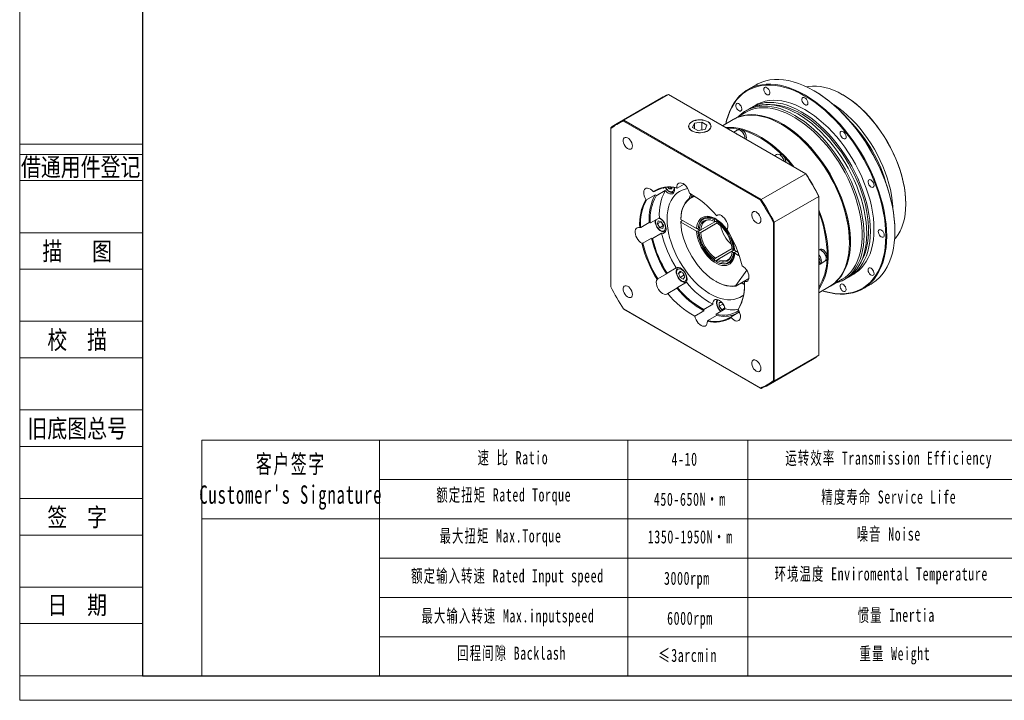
# Model space of a CAD drawing. Header units: millimetres. Extents: x 0 to 864, y 0 to 611.
# Tile 1 of 3: x 0 to 413, y 0 to 285. Entities that reach past the tile are written whole.
import ezdxf
from ezdxf.enums import TextEntityAlignment as Align

# ---------------------------------------------------------------- set-up
doc = ezdxf.new("R2010")
doc.units = ezdxf.units.MM
doc.header["$LTSCALE"] = 15
doc.layers.get('0').update_dxf_attribs({"lineweight": 18})
for name, color, linetype, lineweight in [('2细线层', 4, 'Continuous', 18), ('6文字层', 3, 'Continuous', 18), ('7标注层', 4, 'Continuous', 18), ('SLD-0', 7, 'Continuous', 18), ('图框_外框线', 7, 'Continuous', 18)]:
    doc.layers.add(name, color=color, linetype=linetype, lineweight=lineweight)
doc.styles.add('宋体', font='txt', dxfattribs={"width": 0.8})
doc.styles.add('标准', font='txt', dxfattribs={"width": 0.667})

msp = doc.modelspace()

# ---------------------------------------------------------------- linework, layer by layer
at = {"color": 7, "linetype": 'Continuous', "lineweight": 15}
for p, q in [((308.86, 258.15), (305.43, 256.17)), ((269.22, 252.69), (250.55, 241.91)), ((253.42, 243.29), (272.1, 254.08)), ((329.68, 220.83), (272.1, 254.08)), ((333.17, 255.65), (332.98, 255.76)), ((345.37, 253.89), (345.18, 254)), ((305.83, 248), (304.68, 247.34)), ((308.88, 249.76), (307.35, 248.88)), ((304.57, 246.65), (299.62, 243.79)), ((247.91, 239.81), (247.91, 240.11)), ((247.91, 239.81), (247.91, 173.48)), ((253.3, 242.92), (253.42, 243.29)), ((310.74, 209.76), (253.3, 242.92)), ((253.42, 243.29), (311, 210.05)), ((281.96, 242.66), (281.92, 242.63)), ((283.06, 242.03), (282.25, 240.29)), ((282.25, 240.29), (284.45, 239.02)), ((286.07, 242.49), (283.06, 242.03)), ((283.06, 239.83), (283.06, 242.03)), ((288.27, 241.22), (286.07, 242.49)), ((286.07, 239.27), (286.07, 242.49)), ((287.46, 239.48), (288.27, 241.22)), ((288.6, 242.63), (288.56, 242.66)), ((299.24, 243.57), (294.77, 240.99)), ((319.64, 241.46), (319.45, 241.57)), ((284.45, 239.02), (287.46, 239.48)), ((300.99, 239.12), (299.49, 238.26)), ((301.52, 239.39), (301.21, 239.21)), ((301.57, 239.42), (301.62, 239.32)), ((317.47, 228.94), (316.55, 228.41)), ((319.07, 229.3), (319.07, 228.64)), ((329.68, 220.83), (311, 210.05)), ((329.8, 220.76), (329.68, 220.83)), ((270.31, 215), (270, 214.82)), ((270, 214.82), (270.24, 214.99)), ((272.35, 214.47), (271.79, 215.17)), ((273.49, 215.13), (272.35, 214.47)), ((273.49, 215.15), (273.49, 214.58)), ((275.62, 214.92), (275.83, 214.8)), ((275.83, 214.8), (278.66, 216.43)), ((262.97, 209.96), (266.59, 212.06)), ((266.03, 213.24), (265.68, 213.35)), ((267.63, 214.17), (266.03, 213.24)), ((266.97, 211.57), (270.78, 213.77)), ((273.49, 214.58), (272.35, 214.47)), ((280.95, 210.72), (280.95, 210.55)), ((282.01, 211.22), (281.61, 210.99)), ((316.51, 200.51), (335.19, 211.29)), ((335.19, 211.29), (335.19, 211.43)), ((335.19, 144.8), (335.19, 211.29)), ((262.63, 210.08), (262.97, 209.96)), ((310.74, 209.76), (311, 210.05)), ((371.66, 208.12), (371.66, 208.34)), ((268.33, 202.42), (264.52, 200.22)), ((292.24, 203.27), (292.77, 203.58)), ((260.46, 198.32), (260.08, 198.26)), ((264.08, 200.41), (260.46, 198.32)), ((267.5, 199.82), (267.85, 201.09)), ((269.03, 200.7), (267.5, 199.82)), ((268.44, 198.2), (267.5, 199.82)), ((267.85, 201.09), (269.12, 200.75)), ((269.96, 199.08), (268.44, 198.2)), ((269.03, 200.7), (269.05, 200.77)), ((269.5, 199.89), (269.03, 200.7)), ((269.12, 200.75), (270.05, 199.13)), ((269.96, 199.08), (269.5, 199.89)), ((270.05, 199.13), (269.71, 197.86)), ((270.04, 199.06), (269.96, 199.08)), ((277.26, 201.69), (277.26, 201.91)), ((283.94, 197.84), (277.26, 201.69)), ((277.26, 200.81), (278.03, 201.25)), ((277.26, 200.81), (277.26, 200.59)), ((277.26, 200.59), (283.94, 196.74)), ((285.66, 197.28), (292.59, 201.29)), ((292.61, 200.2), (285.66, 196.18)), ((286.92, 202.23), (286.73, 202.12)), ((291.64, 201.84), (291.45, 201.51)), ((291.45, 201.51), (291.45, 200.89)), ((291.45, 200.89), (291.83, 200.85)), ((291.64, 201.84), (291.83, 201.95)), ((292.59, 201.29), (291.83, 200.85)), ((292.41, 200.96), (292.6, 201.29)), ((292.41, 200.34), (292.41, 200.96)), ((292.76, 201.39), (292.6, 201.29)), ((316.51, 200.51), (316.13, 200.43)), ((316.13, 134.1), (316.13, 200.43)), ((316.51, 200.51), (316.51, 134.02)), ((265.43, 193.68), (269.25, 195.88)), ((269.71, 197.86), (268.44, 198.2)), ((284.7, 197.84), (283.94, 197.84)), ((283.94, 196.74), (284.7, 196.74)), ((284.51, 197.51), (284.51, 197.73)), ((285.06, 197.19), (284.51, 197.51)), ((284.51, 196.63), (285.65, 197.28)), ((284.51, 196.63), (284.51, 196.41)), ((284.51, 196.41), (285.06, 196.09)), ((284.7, 196.74), (285.65, 197.28)), ((285.66, 197.28), (285.06, 197.19)), ((285.06, 196.09), (285.66, 196.18)), ((367.09, 196.68), (367.09, 196.9)), ((261, 191.7), (261.38, 191.72)), ((261.38, 191.72), (265.01, 193.81)), ((348.03, 192.06), (348.03, 192.28)), ((291.83, 185.49), (298.79, 189.5)), ((298.96, 188.5), (292.79, 184.94)), ((299.35, 188.94), (298.8, 189.26)), ((298.96, 188.5), (298.8, 188.16)), ((298.8, 188.16), (299.35, 187.84)), ((298.96, 188.5), (299.72, 188.94)), ((299.73, 188.94), (299.35, 188.94)), ((299.35, 187.84), (299.73, 187.84)), ((299.73, 188.94), (299.89, 189.04)), ((300.49, 188.28), (299.73, 187.84)), ((301.38, 187.77), (299.92, 188.61)), ((300.49, 188.28), (299.92, 187.95)), ((299.92, 187.95), (299.92, 187.51)), ((299.92, 187.51), (301.46, 186.62)), ((301.46, 186.62), (301.46, 187.56)), ((335.63, 189.12), (335.23, 188.89)), ((338.75, 186.45), (338.4, 186.52)), ((291.83, 185.49), (291.45, 185.01)), ((291.45, 185.01), (291.45, 184.38)), ((291.45, 184.38), (291.64, 184.27)), ((292.78, 184.93), (291.64, 184.27)), ((292.41, 184.46), (292.79, 184.94)), ((292.41, 183.83), (292.41, 184.46)), ((292.6, 183.72), (292.41, 183.83)), ((297.51, 183.45), (297.7, 183.56)), ((335.7, 182.97), (337.7, 184.13)), ((335.73, 182.99), (335.7, 182.97)), ((337.89, 184.27), (338.29, 184.51)), ((271.25, 178.89), (267.63, 176.8)), ((275.33, 181.33), (271.52, 179.13)), ((276.31, 179.07), (276.97, 180.01)), ((277.46, 179.73), (276.31, 179.07)), ((276.97, 177.37), (276.31, 179.07)), ((276.97, 180.01), (278.29, 179.25)), ((278.5, 178.25), (276.97, 177.37)), ((278.17, 179.1), (278.06, 179.39)), ((278.5, 178.25), (278.17, 179.1)), ((278.29, 179.25), (278.96, 177.55)), ((278.74, 178.12), (278.5, 178.25)), ((304.95, 180.39), (300.43, 173.95)), ((348.31, 177.92), (349.84, 178.8)), ((267.63, 176.8), (267.34, 176.56)), ((275.85, 173.13), (279.66, 175.33)), ((278.29, 176.61), (276.97, 177.37)), ((278.96, 177.55), (278.29, 176.61)), ((291.93, 175.73), (292.12, 175.62)), ((305.84, 176.89), (300.39, 173.75)), ((300.43, 173.95), (300.39, 173.75)), ((302.85, 175.16), (303.99, 174.75)), ((305.84, 176.89), (303.96, 175.81)), ((303.96, 175.81), (303.96, 175.64)), ((335.19, 170.97), (339.66, 173.55)), ((340.04, 173.77), (344.99, 176.63)), ((345.64, 176.38), (346.79, 177.04)), ((353.67, 172.61), (357.1, 174.59)), ((271.81, 170.64), (275.62, 172.84)), ((290.72, 166.12), (286.91, 163.92)), ((293.38, 166.79), (294.47, 166.89)), ((293.38, 165.26), (293.38, 166.79)), ((294.91, 166.14), (293.38, 165.26)), ((294.53, 163.84), (293.38, 165.26)), ((294.91, 166.14), (294.91, 166.35)), ((295.44, 165.48), (294.91, 166.14)), ((253.3, 164.14), (310.74, 130.98)), ((253.42, 164.07), (253.3, 164.14)), ((311, 130.83), (253.42, 164.07)), ((286.96, 163.38), (283.15, 161.18)), ((288.59, 159.33), (292.21, 161.42)), ((292.11, 161.97), (295.92, 164.17)), ((295.67, 164.5), (294.53, 163.84)), ((295.5, 163.93), (294.53, 163.84)), ((295.67, 164.97), (295.67, 164.02)), ((301.89, 162.9), (298.39, 160.88)), ((301.41, 163.82), (301.45, 164.16)), ((288.42, 158.99), (288.59, 159.33)), ((298.39, 160.88), (298.37, 160.56)), ((335.19, 144.8), (316.51, 134.02)), ((313.87, 132.21), (332.55, 143)), ((316.51, 134.02), (316.13, 134.1)), ((311, 130.83), (310.74, 130.98))]:
    msp.add_line(p, q, dxfattribs=at)
at = {"color": 8, "linetype": 'Continuous', "lineweight": 15}
msp.add_line((280.96, 210.56), (280.95, 210.73), dxfattribs=at)
for p, q in [((150.85, 109.05), (150.85, 10.27)), ((255.12, 109.05), (255.12, 10.27))]:
    msp.add_line(p, q)
at = {"color": 7, "linetype": 'Continuous', "lineweight": 15, "flags": 128}
for points in [[(367.09, 196.68), (367.02, 199.19), (366.82, 201.77), (366.48, 204.41), (366.02, 207.09), (365.42, 209.81), (364.69, 212.56), (363.84, 215.32), (362.87, 218.09), (361.78, 220.85), (360.57, 223.59), (359.26, 226.31), (357.84, 228.98), (356.33, 231.6), (354.72, 234.17), (353.03, 236.66), (351.26, 239.08), (349.41, 241.4), (347.5, 243.63), (345.53, 245.75), (343.52, 247.75), (341.46, 249.63), (339.37, 251.37), (337.25, 252.98), (335.12, 254.45), (332.98, 255.76), (330.84, 256.92), (328.7, 257.92), (326.59, 258.75), (324.49, 259.42), (322.44, 259.92), (320.42, 260.24), (318.45, 260.4), (316.54, 260.37), (314.7, 260.18), (312.93, 259.81), (311.23, 259.27), (309.63, 258.56), (308.86, 258.15)], [(296.17, 241.8), (296.51, 243.26), (297.11, 245.29), (297.83, 247.2), (298.68, 248.98), (299.66, 250.62), (300.75, 252.12), (301.95, 253.47), (303.26, 254.67), (304.68, 255.71), (306.2, 256.58), (307.8, 257.29), (309.5, 257.83), (311.27, 258.2), (313.11, 258.39), (315.02, 258.42), (316.99, 258.26), (319.01, 257.94), (321.06, 257.44), (323.16, 256.77), (325.27, 255.94), (327.41, 254.94), (329.55, 253.78), (331.69, 252.47), (333.82, 251), (335.94, 249.39), (338.03, 247.65), (340.09, 245.77), (342.1, 243.77), (344.07, 241.65), (345.98, 239.42), (347.83, 237.1), (349.6, 234.68), (351.29, 232.19), (352.9, 229.62), (354.41, 227), (355.83, 224.33), (357.14, 221.61), (358.35, 218.87), (359.44, 216.11), (360.41, 213.34), (361.26, 210.58), (361.99, 207.83), (362.59, 205.11), (363.05, 202.43), (363.39, 199.79), (363.59, 197.21), (363.66, 194.7), (363.59, 192.26), (363.39, 189.92), (363.05, 187.67), (362.59, 185.52), (361.99, 183.49), (361.26, 181.58), (360.41, 179.8), (359.44, 178.16), (358.35, 176.66), (357.14, 175.31), (355.83, 174.11), (354.41, 173.07), (352.9, 172.2), (351.29, 171.49), (349.6, 170.95), (347.83, 170.58), (345.98, 170.39), (344.07, 170.36), (342.1, 170.52), (340.09, 170.84), (338.03, 171.34), (336.6, 171.78)], [(336.65, 171.81), (337.79, 171.47), (339.84, 170.98), (341.84, 170.65), (343.8, 170.5), (345.7, 170.52), (347.53, 170.71), (349.29, 171.08), (350.98, 171.62), (352.58, 172.32), (354.08, 173.19), (355.49, 174.22), (356.8, 175.41), (358, 176.76), (359.08, 178.25), (360.05, 179.88), (360.9, 181.65), (361.62, 183.55), (362.21, 185.57), (362.68, 187.71), (363.01, 189.94), (363.21, 192.28), (363.28, 194.7), (363.21, 197.2), (363.01, 199.76), (362.68, 202.38), (362.21, 205.05), (361.62, 207.76), (360.9, 210.49), (360.05, 213.24), (359.08, 215.99), (358, 218.73), (356.8, 221.46), (355.49, 224.16), (354.08, 226.82), (352.58, 229.43), (350.98, 231.98), (349.29, 234.46), (347.53, 236.86), (345.7, 239.17), (343.8, 241.38), (341.84, 243.49), (339.84, 245.48), (337.79, 247.35), (335.71, 249.09), (333.61, 250.69), (331.49, 252.14), (329.36, 253.45), (327.23, 254.6), (325.11, 255.6), (323, 256.43), (320.92, 257.09), (318.87, 257.58), (316.87, 257.91), (314.91, 258.06), (313.02, 258.04), (311.18, 257.85), (309.42, 257.48), (307.74, 256.94), (306.14, 256.24), (304.63, 255.37), (303.22, 254.34), (301.91, 253.15), (300.72, 251.8), (299.63, 250.31), (298.66, 248.68), (297.82, 246.91), (297.1, 245.01), (296.5, 242.99), (296.23, 241.83)], [(314.44, 255.63), (314.18, 256.16), (313.82, 256.61), (313.42, 256.95), (313.01, 257.13), (312.63, 257.14), (312.34, 256.98), (312.15, 256.66), (312.09, 256.22), (312.17, 255.71), (312.38, 255.17), (312.69, 254.68), (313.07, 254.28), (313.49, 254.01), (313.89, 253.91), (314.23, 253.99), (314.47, 254.23), (314.6, 254.62), (314.58, 255.1), (314.44, 255.63)], [(371.66, 208.12), (371.59, 210.34), (371.39, 212.63), (371.06, 214.97), (370.59, 217.36), (369.99, 219.77), (369.27, 222.21), (368.42, 224.65), (367.46, 227.08), (366.38, 229.5), (365.19, 231.89), (363.9, 234.23), (362.52, 236.51), (361.05, 238.73), (359.49, 240.88), (357.87, 242.93), (356.18, 244.88), (354.43, 246.73), (352.64, 248.45), (350.8, 250.05), (348.94, 251.51), (347.06, 252.83), (345.17, 254), (343.28, 255.01), (341.4, 255.86), (339.54, 256.55), (337.71, 257.07), (335.92, 257.41), (334.17, 257.59), (332.48, 257.59), (330.85, 257.41), (330.12, 257.27)], [(330.61, 250.52), (330.55, 251.03), (330.35, 251.57), (330.04, 252.07), (329.67, 252.48), (329.25, 252.76), (328.85, 252.87), (328.51, 252.81), (328.25, 252.58), (328.12, 252.2), (328.12, 251.73), (328.25, 251.2), (328.51, 250.67), (328.85, 250.21), (329.25, 249.86), (329.67, 249.66), (330.04, 249.64), (330.35, 249.78), (330.55, 250.09), (330.61, 250.52)], [(333.17, 255.65), (335.3, 254.34), (337.42, 252.89), (339.52, 251.29), (341.6, 249.55), (343.65, 247.68), (345.66, 245.69), (347.61, 243.58), (349.51, 241.37), (351.34, 239.06), (353.11, 236.66), (354.79, 234.18), (356.39, 231.63), (357.9, 229.02), (359.3, 226.36), (360.61, 223.66), (361.81, 220.94), (362.89, 218.19), (363.86, 215.44), (364.71, 212.69), (365.43, 209.96), (366.02, 207.25), (366.49, 204.58), (366.82, 201.96), (367.02, 199.4), (367.09, 196.9)], [(345.37, 253.89), (347.24, 252.73), (349.11, 251.42), (350.95, 249.97), (352.77, 248.38), (354.55, 246.67), (356.29, 244.84), (357.97, 242.9), (359.58, 240.86), (361.12, 238.73), (362.59, 236.53), (363.96, 234.26), (365.24, 231.93), (366.42, 229.57), (367.49, 227.17), (368.45, 224.75), (369.29, 222.33), (370, 219.91), (370.6, 217.51), (371.06, 215.14), (371.39, 212.82), (371.6, 210.54), (371.66, 208.34)], [(302.26, 249.67), (301.87, 250.06), (301.46, 250.31), (301.06, 250.39), (300.73, 250.3), (300.49, 250.05), (300.38, 249.65), (300.4, 249.16), (300.56, 248.63), (300.83, 248.11), (301.19, 247.66), (301.6, 247.34), (302.01, 247.17), (302.38, 247.17), (302.66, 247.35), (302.84, 247.68), (302.89, 248.13), (302.8, 248.64), (302.58, 249.18), (302.26, 249.67)], [(301.64, 244.96), (302.7, 245.94), (304, 246.91), (305.39, 247.72), (306.88, 248.36), (308.46, 248.83), (310.11, 249.13), (311.84, 249.25), (313.62, 249.2), (315.46, 248.98), (317.35, 248.58), (319.27, 248.01), (321.22, 247.27), (323.19, 246.37), (325.16, 245.31), (327.14, 244.09), (329.11, 242.72), (331.06, 241.21), (332.98, 239.56), (334.86, 237.78), (336.7, 235.88), (338.49, 233.87), (340.21, 231.75), (341.87, 229.54), (343.44, 227.25), (344.94, 224.89), (346.33, 222.47), (347.63, 220), (348.83, 217.49), (349.91, 214.95), (350.88, 212.4), (351.73, 209.85), (352.46, 207.3), (353.06, 204.78), (353.52, 202.29), (353.86, 199.85), (354.06, 197.46), (354.13, 195.14), (354.06, 192.89), (353.86, 190.74), (353.52, 188.68), (353.06, 186.73), (352.46, 184.9), (351.73, 183.2), (350.88, 181.62), (349.91, 180.19), (348.83, 178.91), (347.63, 177.78), (346.33, 176.81), (344.94, 176), (343.44, 175.36), (342.06, 174.94)], [(304.57, 246.65), (305.46, 247.12), (306.96, 247.74), (308.55, 248.18), (310.21, 248.45), (311.94, 248.54), (313.73, 248.46), (315.58, 248.2), (317.46, 247.77), (319.39, 247.17), (321.34, 246.4), (323.3, 245.46), (325.28, 244.36), (327.25, 243.1), (329.21, 241.7), (331.14, 240.15), (333.05, 238.46), (334.92, 236.65), (336.74, 234.72), (338.5, 232.68), (340.2, 230.54), (341.82, 228.3), (343.37, 225.99), (344.82, 223.61), (346.18, 221.18), (347.44, 218.69), (348.58, 216.18), (349.62, 213.64), (350.54, 211.09), (351.33, 208.55), (352, 206.02), (352.54, 203.52), (352.94, 201.05), (353.21, 198.64), (353.35, 196.29), (353.35, 194.01), (353.21, 191.81), (352.94, 189.71), (352.54, 187.72), (352, 185.84), (351.33, 184.08), (350.54, 182.45), (349.62, 180.96), (348.58, 179.62), (347.44, 178.43), (346.18, 177.4), (344.99, 176.63)], [(305.83, 248), (306.54, 248.38), (308.03, 249.02), (309.6, 249.49), (311.26, 249.79), (312.98, 249.91), (314.77, 249.86), (316.61, 249.64), (318.49, 249.24), (320.41, 248.67), (322.36, 247.93), (324.33, 247.03), (326.31, 245.97), (328.28, 244.75), (330.25, 243.38), (332.2, 241.87), (334.12, 240.22), (336.01, 238.44), (337.85, 236.54), (339.63, 234.53), (341.36, 232.41), (343.01, 230.2), (344.59, 227.91), (346.08, 225.55), (347.48, 223.13), (348.78, 220.66), (349.97, 218.15), (351.06, 215.61), (352.03, 213.06), (352.88, 210.51), (353.6, 207.96), (354.2, 205.44), (354.67, 202.95), (355, 200.51), (355.21, 198.12), (355.27, 195.8), (355.21, 193.55), (355, 191.4), (354.67, 189.34), (354.2, 187.39), (353.6, 185.56), (352.88, 183.86), (352.03, 182.28), (351.06, 180.85), (349.97, 179.57), (348.78, 178.44), (347.48, 177.47), (346.79, 177.04)], [(306.6, 248.41), (306.66, 248.45), (308.06, 249.26), (309.55, 249.9), (311.13, 250.37), (312.78, 250.67), (314.51, 250.79), (316.29, 250.74), (318.13, 250.52), (320.02, 250.12), (321.94, 249.55), (323.89, 248.81), (325.86, 247.91), (327.83, 246.85), (329.81, 245.63), (331.78, 244.26), (333.73, 242.75), (335.65, 241.1), (337.53, 239.32), (339.37, 237.42), (341.16, 235.41), (342.88, 233.29), (344.54, 231.08), (346.11, 228.79), (347.6, 226.43), (349, 224.01), (350.3, 221.54), (351.5, 219.03), (352.58, 216.49), (353.55, 213.94), (354.4, 211.39), (355.13, 208.84), (355.72, 206.32), (356.19, 203.83), (356.53, 201.39), (356.73, 199), (356.8, 196.68), (356.73, 194.43), (356.53, 192.28), (356.19, 190.22), (355.72, 188.27), (355.13, 186.44), (354.4, 184.74), (353.55, 183.16), (352.58, 181.73), (351.5, 180.45), (350.3, 179.32), (349, 178.35), (347.6, 177.54), (347.54, 177.51)], [(308.88, 249.76), (309.59, 250.14), (311.08, 250.78), (312.65, 251.25), (314.31, 251.55), (316.03, 251.67), (317.82, 251.62), (319.66, 251.4), (321.54, 251), (323.46, 250.43), (325.41, 249.69), (327.38, 248.79), (329.36, 247.73), (331.33, 246.51), (333.3, 245.14), (335.25, 243.63), (337.17, 241.98), (339.06, 240.2), (340.9, 238.3), (342.68, 236.29), (344.41, 234.17), (346.06, 231.96), (347.64, 229.67), (349.13, 227.31), (350.53, 224.89), (351.83, 222.42), (353.02, 219.91), (354.11, 217.37), (355.08, 214.82), (355.92, 212.27), (356.65, 209.73), (357.25, 207.2), (357.72, 204.71), (358.05, 202.27), (358.26, 199.88), (358.32, 197.56), (358.26, 195.31), (358.05, 193.16), (357.72, 191.1), (357.25, 189.15), (356.65, 187.32), (355.92, 185.62), (355.08, 184.04), (354.11, 182.61), (353.02, 181.33), (351.83, 180.2), (350.53, 179.23), (349.84, 178.8)], [(315.33, 249.81), (316.93, 249.73), (318.75, 249.48), (320.61, 249.05), (322.51, 248.46), (324.43, 247.69), (326.37, 246.77), (328.32, 245.68), (330.26, 244.44), (332.2, 243.06), (334.11, 241.53), (335.99, 239.87), (337.83, 238.08), (339.63, 236.17), (341.37, 234.16), (343.04, 232.04), (344.65, 229.84), (346.17, 227.56), (347.6, 225.21), (348.94, 222.81), (350.18, 220.36), (351.32, 217.88), (352.34, 215.37), (353.24, 212.86), (354.03, 210.35), (354.69, 207.86), (355.22, 205.39), (355.62, 202.95), (355.88, 200.57), (356.02, 198.25), (356.02, 196), (355.88, 193.84), (355.62, 191.77), (355.22, 189.8), (354.69, 187.94), (354.03, 186.21), (353.24, 184.6), (353.11, 184.36)], [(340.68, 250.34), (341.67, 249.71), (343.55, 248.39), (345.41, 246.93), (347.24, 245.34), (349.03, 243.61), (350.78, 241.77), (352.47, 239.81), (354.1, 237.76), (355.65, 235.62), (357.12, 233.4), (358.51, 231.11), (359.79, 228.77), (360.98, 226.38), (362.06, 223.97), (363.02, 221.53), (363.87, 219.09), (364.59, 216.66), (365.19, 214.24), (365.66, 211.85), (365.99, 209.51), (366.2, 207.22), (366.25, 206.05)], [(346.31, 181.76), (346.92, 183.58), (347.4, 185.51), (347.74, 187.55), (347.96, 189.7), (348.03, 191.93), (347.97, 194.24), (347.78, 196.62), (347.44, 199.06), (346.98, 201.55), (346.38, 204.06), (345.66, 206.6), (344.81, 209.15), (343.84, 211.69), (342.75, 214.22), (341.55, 216.72), (340.25, 219.19), (338.85, 221.6), (337.36, 223.95), (335.78, 226.23), (334.12, 228.42), (332.39, 230.52), (330.6, 232.51), (328.76, 234.39), (326.87, 236.15), (324.95, 237.77), (323, 239.26), (321.04, 240.6), (319.06, 241.79), (317.09, 242.82), (315.13, 243.68), (313.19, 244.38), (311.28, 244.91), (309.41, 245.26), (307.59, 245.44), (305.82, 245.44), (304.12, 245.27), (302.5, 244.92), (300.95, 244.4), (299.49, 243.71), (299.24, 243.57)], [(299.43, 243.68), (300.51, 244.26), (302.01, 244.88), (303.59, 245.32), (305.25, 245.59), (306.98, 245.68), (308.78, 245.6), (310.62, 245.34), (312.51, 244.91), (314.43, 244.31), (316.38, 243.54), (318.35, 242.6), (320.32, 241.5), (322.29, 240.24), (324.25, 238.84), (326.19, 237.29), (328.1, 235.6), (329.96, 233.79), (331.78, 231.86), (333.55, 229.82), (335.24, 227.68), (336.87, 225.44), (338.41, 223.13), (339.87, 220.75), (341.22, 218.32), (342.48, 215.83), (343.63, 213.32), (344.67, 210.78), (345.58, 208.23), (346.38, 205.69), (347.04, 203.16), (347.58, 200.66), (347.99, 198.19), (348.26, 195.78), (348.4, 193.43), (348.4, 191.15), (348.26, 188.95), (347.99, 186.85), (347.58, 184.86), (347.04, 182.98), (346.38, 181.22), (345.58, 179.59), (344.67, 178.1), (343.63, 176.76), (342.48, 175.57), (341.22, 174.54), (339.87, 173.67), (339.85, 173.66)], [(281.93, 242.68), (281.32, 242.25), (280.88, 241.76), (280.62, 241.24), (280.55, 240.69), (280.67, 240.14), (280.97, 239.62), (281.46, 239.14), (282.1, 238.73), (282.87, 238.41), (283.73, 238.18), (284.66, 238.05), (285.62, 238.04), (286.56, 238.14), (287.44, 238.34), (288.24, 238.64), (288.92, 239.03), (289.44, 239.49), (289.79, 240.01), (289.96, 240.55), (289.94, 241.1), (289.72, 241.64), (289.32, 242.14), (288.76, 242.58), (288.05, 242.95), (287.23, 243.23), (286.33, 243.41), (285.38, 243.48), (284.43, 243.43), (283.51, 243.28), (282.66, 243.03), (281.93, 242.68)], [(281.96, 242.66), (281.37, 242.24), (280.93, 241.75), (280.67, 241.23), (280.6, 240.69), (280.72, 240.15), (281.02, 239.63), (281.5, 239.16), (282.14, 238.76), (282.9, 238.44), (283.75, 238.21), (284.67, 238.09), (285.61, 238.07), (286.54, 238.17), (287.42, 238.37), (288.21, 238.67), (288.87, 239.05), (289.39, 239.51), (289.74, 240.01), (289.91, 240.55), (289.88, 241.09), (289.67, 241.63), (289.28, 242.12), (288.72, 242.56), (288.02, 242.92), (287.21, 243.2), (286.31, 243.38), (285.38, 243.44), (284.44, 243.4), (283.53, 243.25), (282.7, 243), (281.96, 242.66)], [(296.1, 240.22), (297.74, 240.29), (299.54, 240.2), (301.39, 239.93), (303.28, 239.49), (305.2, 238.88), (307.15, 238.1), (309.12, 237.15), (311.09, 236.04), (313.06, 234.78), (315.02, 233.36), (316.96, 231.81), (318.86, 230.12), (320.73, 228.3), (322.55, 226.36), (324.31, 224.31), (324.88, 223.6)], [(304.67, 235.27), (304.75, 235.47), (304.83, 236.01), (304.77, 236.65), (304.56, 237.32), (304.24, 237.97), (303.82, 238.57), (303.33, 239.05), (302.81, 239.39), (302.3, 239.55), (301.84, 239.54)], [(319.64, 241.46), (321.22, 240.5), (323.17, 239.17), (325.1, 237.69), (327.01, 236.07), (328.89, 234.33), (330.72, 232.46), (332.49, 230.48), (334.21, 228.4), (335.86, 226.22), (337.43, 223.96), (338.91, 221.62), (340.3, 219.22), (341.6, 216.78), (342.79, 214.29), (343.87, 211.78), (344.83, 209.25), (345.67, 206.72), (346.39, 204.2), (346.99, 201.7), (347.45, 199.24), (347.78, 196.81), (347.97, 194.45), (348.03, 192.28)], [(348.03, 192.28), (348.02, 193.42), (347.88, 195.76), (347.61, 198.15), (347.21, 200.6), (346.67, 203.09), (346.01, 205.6), (345.22, 208.13), (344.31, 210.66), (343.28, 213.18), (342.14, 215.68), (340.89, 218.14), (339.54, 220.56), (338.1, 222.93), (336.56, 225.22), (334.95, 227.44), (333.27, 229.57), (331.51, 231.6), (329.71, 233.51), (327.85, 235.32), (325.96, 236.99), (324.03, 238.53), (322.09, 239.92), (320.13, 241.17), (319.64, 241.46)], [(257.01, 232.51), (256.94, 233.16), (256.73, 233.84), (256.4, 234.51), (255.96, 235.11), (255.47, 235.6), (254.94, 235.95), (254.42, 236.12), (253.95, 236.11), (253.56, 235.92), (253.29, 235.56), (253.14, 235.05), (253.14, 234.44), (253.29, 233.77), (253.56, 233.09), (253.95, 232.45), (254.42, 231.89), (254.94, 231.47), (255.47, 231.21), (255.96, 231.12), (256.4, 231.23), (256.73, 231.51), (256.94, 231.95), (257.01, 232.51)], [(300.99, 239.12), (301.32, 239.24), (301.8, 239.21), (302.31, 239), (302.83, 238.63), (303.3, 238.12), (303.71, 237.52), (304.02, 236.86), (304.2, 236.19), (304.24, 235.57), (304.24, 235.52)], [(304.21, 235.53), (304.21, 235.86), (304.11, 236.51), (303.86, 237.18), (303.5, 237.82), (303.05, 238.38), (302.55, 238.82), (302.03, 239.11), (301.53, 239.22)], [(319.4, 229.08), (318.62, 229.83), (316.72, 231.51), (314.8, 233.05), (312.86, 234.46), (310.9, 235.71), (308.94, 236.82), (306.99, 237.76), (305.05, 238.53), (303.25, 239.11)], [(346.45, 235.7), (346.6, 236.06), (346.61, 236.54), (346.49, 237.06), (346.24, 237.59), (345.9, 238.06), (345.5, 238.42), (345.09, 238.63), (344.71, 238.67), (344.39, 238.54), (344.19, 238.24), (344.11, 237.82), (344.16, 237.32), (344.35, 236.78), (344.65, 236.28), (345.02, 235.86), (345.43, 235.57), (345.84, 235.44), (346.19, 235.48), (346.45, 235.7)], [(317.47, 228.94), (317.51, 228.97), (317.94, 229.07), (318.43, 228.99), (318.95, 228.73), (319.45, 228.31), (319.91, 227.77), (320.29, 227.14), (320.56, 226.48), (320.67, 226.04)], [(323.97, 224.13), (322.28, 226.1), (320.76, 227.72)], [(265.68, 213.35), (265.12, 213.93), (264.53, 214.39), (263.93, 214.7), (263.35, 214.84), (262.83, 214.8), (262.38, 214.59), (262.04, 214.22), (261.81, 213.71), (261.72, 213.08), (261.76, 212.37), (261.93, 211.6), (262.23, 210.83), (262.63, 210.08)], [(270, 214.82), (269.96, 214.89), (269.93, 214.93)], [(270.78, 213.77), (271.37, 213.17), (272.01, 212.72), (272.64, 212.44), (273.24, 212.36), (273.76, 212.47), (274.19, 212.77), (274.49, 213.25), (274.65, 213.87), (274.66, 214.6), (274.6, 215.02)], [(280.89, 212.72), (280.7, 213.51), (280.37, 214.3), (279.94, 215.06), (279.42, 215.73), (278.83, 216.3), (278.22, 216.72), (277.61, 216.97), (277.04, 217.04), (276.53, 216.94), (276.11, 216.65), (275.82, 216.2), (275.65, 215.61), (275.62, 214.92)], [(357.71, 215.14), (358.03, 215.26), (358.25, 215.54), (358.34, 215.95), (358.29, 216.46), (358.12, 216.99), (357.83, 217.5), (357.46, 217.93), (357.05, 218.23), (356.64, 218.37), (356.28, 218.34), (356.01, 218.14), (355.86, 217.79), (355.83, 217.32), (355.95, 216.8), (356.18, 216.27), (356.51, 215.79), (356.91, 215.42), (357.32, 215.19), (357.71, 215.14)], [(271.54, 201.8), (271.61, 203.56), (271.81, 205.23), (272.14, 206.8), (272.6, 208.25), (273.19, 209.57), (273.9, 210.76), (274.73, 211.81), (275.66, 212.71), (276.7, 213.45), (277.84, 214.02), (279.07, 214.43), (280.2, 214.64)], [(277.26, 201.91), (277.38, 203.49), (277.63, 204.97), (278.01, 206.34), (278.53, 207.58), (279.17, 208.69), (279.93, 209.65), (280.81, 210.45), (281.79, 211.09), (282.86, 211.56), (282.91, 211.57)], [(283.26, 211.35), (282.88, 211.24), (281.8, 210.78), (280.82, 210.16), (279.94, 209.37), (279.18, 208.42), (278.54, 207.33), (278.02, 206.09), (277.63, 204.73), (277.38, 203.26), (277.26, 201.69)], [(366.97, 193.44), (367.46, 194.01), (368.42, 195.33), (369.27, 196.79), (369.99, 198.39), (370.59, 200.12), (371.06, 201.97), (371.39, 203.92), (371.59, 205.98), (371.66, 208.12)], [(269.25, 195.88), (269.83, 195.85), (270.33, 196.01), (270.72, 196.37), (270.98, 196.88), (271.1, 197.54), (271.06, 198.3), (270.88, 199.11), (270.55, 199.93), (270.11, 200.71), (269.57, 201.41), (268.96, 201.99), (268.33, 202.42)], [(283.94, 197.84), (284.07, 198.96), (284.34, 199.98), (284.74, 200.88), (285.26, 201.63), (285.89, 202.23), (286.64, 202.66), (287.47, 202.92), (288.38, 203.01), (289.35, 202.91), (290.36, 202.64), (291.4, 202.2), (292.46, 201.59), (293.5, 200.83), (294.51, 199.93), (295.48, 198.9), (296.39, 197.77), (296.8, 197.2)], [(284.51, 197.73), (284.66, 198.9), (284.96, 199.95), (285.42, 200.84), (286.01, 201.57), (286.73, 202.12), (287.56, 202.47), (288.49, 202.62), (289.49, 202.56), (290.55, 202.3), (291.64, 201.84)], [(296.7, 197.35), (296.94, 197.87), (297.04, 198.52), (296.99, 199.25), (296.81, 200.04), (296.5, 200.83), (296.07, 201.59), (295.55, 202.27), (294.97, 202.85), (294.36, 203.28), (293.75, 203.55), (293.17, 203.64), (292.66, 203.54), (292.24, 203.27)], [(310.91, 201.39), (310.84, 202.04), (310.63, 202.72), (310.3, 203.39), (309.86, 203.99), (309.37, 204.49), (308.84, 204.83), (308.32, 205.01), (307.85, 205), (307.46, 204.8), (307.19, 204.44), (307.04, 203.93), (307.04, 203.32), (307.19, 202.65), (307.46, 201.97), (307.85, 201.33), (308.32, 200.78), (308.84, 200.35), (309.37, 200.09), (309.86, 200.01), (310.3, 200.11), (310.63, 200.39), (310.84, 200.83), (310.91, 201.39)], [(335.19, 205.75), (335.38, 205.25), (336.29, 202.7), (337.08, 200.16), (337.74, 197.63), (338.27, 195.13), (338.67, 192.67), (338.93, 190.26), (339.06, 187.91), (339.05, 185.63), (338.91, 183.44), (338.63, 181.35), (338.22, 179.36), (337.67, 177.48), (337, 175.73), (336.2, 174.11), (335.27, 172.63), (335.19, 172.51)], [(260.08, 198.26), (259.52, 198.32), (259.03, 198.2), (258.63, 197.91), (258.35, 197.47), (258.18, 196.9), (258.15, 196.22), (258.26, 195.48), (258.49, 194.71), (258.84, 193.94), (259.29, 193.22), (259.82, 192.59), (260.4, 192.07), (261, 191.7)], [(303.6, 169.99), (303.11, 169.61), (302.02, 168.95), (300.84, 168.46), (299.58, 168.14), (298.24, 167.99), (296.84, 168.02), (295.39, 168.21), (293.89, 168.58), (292.36, 169.12), (290.81, 169.82), (289.25, 170.68), (287.7, 171.69), (286.16, 172.85), (284.64, 174.15), (283.17, 175.57), (281.74, 177.11), (280.37, 178.76), (279.07, 180.49), (277.84, 182.31), (276.7, 184.2), (275.66, 186.14), (274.73, 188.12), (273.9, 190.12), (273.19, 192.13), (272.6, 194.14), (272.14, 196.12), (271.81, 198.07), (271.61, 199.97), (271.54, 201.8)], [(277.26, 200.59), (277.38, 198.87), (277.64, 197.09), (278.03, 195.26), (278.56, 193.42), (279.21, 191.56), (279.99, 189.71), (280.88, 187.9), (281.88, 186.13), (282.98, 184.42), (284.16, 182.79), (285.41, 181.26), (286.73, 179.83), (288.09, 178.53), (289.5, 177.37), (290.93, 176.35), (292.36, 175.49), (293.8, 174.79), (295.21, 174.26), (296.59, 173.92), (297.93, 173.75), (299.21, 173.76), (300.43, 173.95)], [(291.45, 201.51), (290.39, 201.96), (289.36, 202.21), (288.39, 202.26), (287.48, 202.12), (286.67, 201.78), (285.97, 201.25), (285.4, 200.54), (284.96, 199.66), (284.66, 198.65), (284.51, 197.51)], [(285.06, 197.19), (285.19, 198.24), (285.47, 199.17), (285.88, 199.97), (286.41, 200.62), (287.06, 201.11), (287.8, 201.43), (288.63, 201.56), (289.53, 201.52), (290.48, 201.29), (291.45, 200.89)], [(289.71, 201.49), (289.11, 201.5), (288.31, 201.37), (287.59, 201.06), (286.97, 200.59), (286.46, 199.96), (286.06, 199.19), (285.79, 198.29), (285.66, 197.28)], [(299.92, 187.51), (299.79, 186.38), (299.52, 185.36), (299.12, 184.47), (298.6, 183.72), (297.96, 183.12), (297.22, 182.69), (296.39, 182.42), (295.48, 182.34), (294.51, 182.43), (293.5, 182.71), (292.46, 183.15), (291.4, 183.75), (290.36, 184.52), (289.35, 185.42), (288.38, 186.44), (287.47, 187.58), (286.64, 188.8), (285.89, 190.09), (285.26, 191.42), (284.74, 192.77), (284.34, 194.13), (284.07, 195.46), (283.94, 196.74)], [(357.1, 174.59), (357.84, 175.05), (359.26, 176.09), (360.57, 177.29), (361.78, 178.64), (362.87, 180.14), (363.84, 181.78), (364.69, 183.56), (365.42, 185.47), (366.02, 187.5), (366.48, 189.65), (366.82, 191.9), (367.02, 194.24), (367.09, 196.68)], [(361.37, 194.35), (361.78, 194.19), (362.14, 194.21), (362.42, 194.4), (362.59, 194.74), (362.63, 195.19), (362.52, 195.72), (362.3, 196.25), (361.97, 196.73), (361.58, 197.11), (361.16, 197.35), (360.77, 197.42), (360.45, 197.32), (360.22, 197.05), (360.12, 196.64), (360.15, 196.15), (360.32, 195.61), (360.6, 195.1), (360.96, 194.66), (361.37, 194.35)], [(298.8, 188.16), (298.66, 187.11), (298.39, 186.17), (297.98, 185.37), (297.45, 184.72), (296.8, 184.24), (296.06, 183.92), (295.23, 183.78), (294.33, 183.83), (293.38, 184.06), (292.41, 184.46)], [(292.41, 183.83), (293.47, 183.39), (294.5, 183.14), (295.47, 183.08), (296.38, 183.23), (297.19, 183.57), (297.89, 184.1), (298.46, 184.81), (298.9, 185.68), (299.2, 186.7), (299.35, 187.84)], [(299.73, 187.84), (299.58, 186.67), (299.28, 185.62), (298.82, 184.72), (298.23, 183.99), (297.51, 183.45), (296.68, 183.1), (295.75, 182.95), (294.75, 183), (293.69, 183.26), (292.6, 183.72)], [(292.79, 184.94), (293.73, 184.55), (294.64, 184.33), (295.51, 184.29), (296.31, 184.42), (297.03, 184.72), (297.65, 185.2), (298.16, 185.82), (298.45, 186.34)], [(297.7, 183.56), (297.9, 183.68), (298.55, 184.24), (299.09, 184.96), (299.51, 185.83), (299.78, 186.83), (299.92, 187.95)], [(335.19, 188.87), (335.3, 188.9), (335.76, 188.89)], [(338.14, 186.1), (337.92, 186.77), (337.57, 187.42), (337.13, 187.99), (336.63, 188.45), (336.11, 188.76), (335.61, 188.89), (335.19, 188.84)], [(338.61, 186.91), (338.3, 187.57), (337.89, 188.17), (337.41, 188.67), (336.89, 189.03), (336.38, 189.22), (335.91, 189.22), (335.63, 189.12)], [(335.76, 188.89), (336.28, 188.7), (336.79, 188.35), (337.28, 187.85), (337.69, 187.25), (338.01, 186.6), (338.2, 185.93), (338.26, 185.3), (338.17, 184.76), (337.95, 184.34), (337.7, 184.13)], [(291.83, 184.38), (292.31, 184.09), (292.41, 184.04)], [(303.96, 175.64), (304.52, 175.59), (305.01, 175.71), (305.41, 175.99), (305.7, 176.43), (305.86, 177.01), (305.89, 177.68), (305.79, 178.42), (305.55, 179.2), (305.2, 179.96), (304.75, 180.68), (304.22, 181.32), (303.64, 181.83), (303.04, 182.21)], [(279.66, 175.33), (279.88, 175.89), (279.96, 176.58), (279.88, 177.35), (279.66, 178.17), (279.3, 178.99), (278.82, 179.75), (278.26, 180.43), (277.64, 180.97), (277, 181.34), (276.38, 181.54), (275.81, 181.53), (275.33, 181.33)], [(279.73, 177.1), (279.66, 177.77), (279.45, 178.47), (279.12, 179.17), (278.68, 179.8), (278.18, 180.34), (277.63, 180.73), (277.09, 180.96), (276.59, 181.01), (276.15, 180.88), (275.82, 180.57), (275.61, 180.11), (275.54, 179.52), (275.61, 178.85), (275.82, 178.15), (276.15, 177.46), (276.59, 176.82), (277.09, 176.29), (277.63, 175.89), (278.18, 175.66), (278.68, 175.61), (279.12, 175.75), (279.45, 176.05), (279.66, 176.52), (279.73, 177.1)], [(278.08, 179.38), (278.1, 179.3), (278.17, 179.1)], [(356.45, 178.89), (356.84, 178.5), (357.26, 178.25), (357.65, 178.17), (357.98, 178.26), (358.22, 178.51), (358.33, 178.91), (358.31, 179.4), (358.15, 179.93), (357.88, 180.45), (357.52, 180.89), (357.12, 181.22), (356.71, 181.39), (356.34, 181.39), (356.05, 181.21), (355.87, 180.88), (355.83, 180.43), (355.92, 179.92), (356.13, 179.38), (356.45, 178.89)], [(257.01, 170.27), (256.94, 170.92), (256.73, 171.6), (256.4, 172.26), (255.96, 172.87), (255.47, 173.36), (254.94, 173.71), (254.42, 173.88), (253.95, 173.87), (253.56, 173.68), (253.29, 173.31), (253.14, 172.81), (253.14, 172.2), (253.29, 171.53), (253.56, 170.84), (253.95, 170.2), (254.42, 169.65), (254.94, 169.23), (255.47, 168.96), (255.96, 168.88), (256.4, 168.98), (256.73, 169.27), (256.94, 169.7), (257.01, 170.27)], [(267.34, 176.56), (267.1, 176.03), (267, 175.39), (267.05, 174.65), (267.23, 173.87), (267.54, 173.08), (267.97, 172.32), (268.49, 171.63), (269.07, 171.06), (269.68, 170.63), (270.29, 170.36), (270.87, 170.27), (271.38, 170.36), (271.81, 170.64)], [(300.39, 173.75), (299.16, 173.6), (297.86, 173.64), (296.51, 173.85), (295.12, 174.24), (293.7, 174.8), (292.26, 175.54), (292.12, 175.62)], [(303.99, 174.41), (303.99, 174.41), (302.47, 174.94)], [(344.28, 172.92), (344.54, 172.4), (344.89, 171.95), (345.3, 171.61), (345.71, 171.43), (346.08, 171.42), (346.38, 171.58), (346.56, 171.9), (346.62, 172.34), (346.54, 172.85), (346.34, 173.39), (346.02, 173.88), (345.64, 174.28), (345.23, 174.55), (344.83, 174.65), (344.49, 174.57), (344.24, 174.33), (344.12, 173.94), (344.13, 173.46), (344.28, 172.92)], [(295.92, 164.17), (295.66, 165), (295.27, 165.8), (294.76, 166.54), (294.18, 167.18), (293.56, 167.68), (292.92, 168.01), (292.31, 168.15), (291.76, 168.09), (291.3, 167.84), (290.97, 167.41), (290.77, 166.82), (290.72, 166.12)], [(283.15, 161.18), (283.34, 160.4), (283.67, 159.61), (284.1, 158.85), (284.62, 158.17), (285.21, 157.61), (285.82, 157.19), (286.43, 156.94), (287, 156.86), (287.51, 156.97), (287.93, 157.26), (288.23, 157.71), (288.39, 158.29), (288.42, 158.99)], [(298.37, 160.56), (298.92, 159.97), (299.51, 159.52), (300.11, 159.21), (300.69, 159.07), (301.21, 159.11), (301.66, 159.31), (302, 159.68), (302.23, 160.19), (302.32, 160.82), (302.29, 161.54), (302.11, 162.3), (301.82, 163.08), (301.41, 163.82)], [(310.91, 139.15), (310.84, 139.8), (310.63, 140.48), (310.3, 141.15), (309.86, 141.75), (309.37, 142.24), (308.84, 142.59), (308.32, 142.77), (307.85, 142.76), (307.46, 142.56), (307.19, 142.2), (307.04, 141.69), (307.04, 141.08), (307.19, 140.41), (307.46, 139.73), (307.85, 139.09), (308.32, 138.54), (308.84, 138.11), (309.37, 137.85), (309.86, 137.77), (310.3, 137.87), (310.63, 138.15), (310.84, 138.59), (310.91, 139.15)]]:
    msp.add_lwpolyline(points, dxfattribs=at)
at = {"color": 8, "linetype": 'Continuous', "lineweight": 15, "flags": 128}
for points in [[(299.9, 238.03), (300.31, 237.85), (300.78, 237.52)], [(272.35, 213.58), (272.89, 213.35), (273.39, 213.3), (273.83, 213.43), (274.16, 213.74), (274.37, 214.2), (274.44, 214.79), (274.43, 215.05)], [(266.87, 201.58), (266.75, 201.27), (266.68, 200.69), (266.75, 200.02), (266.96, 199.31), (267.3, 198.62), (267.73, 197.98), (268.24, 197.45), (268.78, 197.06), (269.32, 196.82), (269.83, 196.77), (270.26, 196.91)], [(270.26, 196.91), (270.59, 197.22), (270.8, 197.68), (270.88, 198.27), (270.8, 198.93), (270.59, 199.64), (270.26, 200.33), (269.83, 200.97), (269.32, 201.5), (268.78, 201.9), (268.24, 202.13), (267.91, 202.18)], [(335.19, 186.8), (335.28, 186.7), (335.69, 186.1), (336.01, 185.44), (336.2, 184.77), (336.26, 184.14), (336.17, 183.6), (335.95, 183.19), (335.73, 182.99)], [(335.19, 183.14), (335.48, 183.41), (335.65, 183.84), (335.68, 184.38), (335.57, 184.98), (335.32, 185.6), (335.19, 185.84)], [(293.07, 167.95), (293.04, 167.93), (292.71, 167.62), (292.5, 167.16), (292.43, 166.58), (292.5, 165.91), (292.71, 165.2), (293.04, 164.51), (293.48, 163.88), (293.98, 163.34), (294.19, 163.17)]]:
    msp.add_lwpolyline(points, dxfattribs=at)
at = {"color": 7, "linetype": 'Continuous', "lineweight": 15}
for centre, radius, start, end in [((279.85, 234.28), 21.26, 111.3827, 119.9845), ((261.15, 223.55), 21.21, 111.3753, 128.6354), ((261.05, 223.28), 21.11, 111.5287, 128.482), ((297.58, 220.45), 19.48, 77.5828, 92.7931), ((303.25, 199.21), 62.73, 15.2422, 44.7524), ((316.45, 225.24), 4.28, 10.8575, 50.5222), ((317.33, 225.77), 3.97, 358.6288, 58.1873), ((237.7, 161.37), 109.53, 27.1157, 32.8843), ((238.15, 161.63), 109.07, 27.1673, 32.8327), ((272.39, 203.16), 12.2, 74.6292, 123.37), ((272.66, 203.13), 12.09, 74.776, 123.2232), ((284.34, 202.13), 20.34, 150.7813, 184.8511), ((284.37, 201.87), 19.93, 150.8749, 184.7574), ((271.69, 215.59), 6.2, 214.7229, 220.3698), ((288.19, 204.07), 19.93, 150.8749, 184.7574), ((262.55, 179.18), 38.23, 39.0629, 61.3287), ((280.52, 200.04), 20.51, 150.6751, 184.9573), ((280.72, 200.04), 20.34, 150.7813, 184.8511), ((219.1, 150.63), 109.07, 27.1673, 32.8327), ((219.02, 150.59), 109.53, 27.1157, 32.8843), ((289.14, 197.38), 5.34, 56.0043, 114.5809), ((287.46, 186.07), 51.23, 0.4385, 21.3181), ((263.14, 197.64), 2.92, 61.8797, 71.2073), ((271.74, 201.2), 2.6, 193.5181, 210.2838), ((271.76, 201.18), 2.6, 209.7159, 226.4826), ((283.05, 187.55), 16.35, 4.8891, 55.1109), ((283.68, 187.91), 15.18, 5.0833, 54.9167), ((283.02, 187.53), 16.77, 4.8273, 55.1727), ((309.01, 202.53), 15.49, 192.5234, 227.4712), ((317.05, 207.34), 49.16, 193.481, 211.9305), ((300.81, 197.8), 16.35, 184.8891, 235.1109), ((300.18, 197.44), 15.18, 185.0833, 234.9167), ((300.31, 197.51), 14.71, 185.1711, 234.8289), ((253.82, 170.51), 50.6, 13.3715, 32.04), ((283.89, 187.48), 16.07, 4.0325, 26.3794), ((310.22, 203.4), 50.6, 193.3715, 212.04), ((310.18, 203.37), 50.16, 193.4297, 211.9818), ((265.95, 196.08), 2.46, 247.4208, 257.8878), ((313.8, 205.46), 50.16, 193.4297, 211.9818), ((313.24, 205.14), 49.16, 193.481, 211.9305), ((337.17, 185.8), 1.71, 310.9966, 22.4124), ((314.36, 185.63), 24.29, 329.0335, 358.1724), ((336.84, 185.3), 1.42, 306.2318, 14.4244), ((331.41, 187.03), 15.8, 301.4714, 340.5408), ((272.26, 178.04), 1.32, 124.2124, 140.0705), ((280.72, 180.09), 2.74, 201.2144, 221.5518), ((344.94, 223.28), 109.07, 207.1673, 212.8327), ((308.73, 198.97), 37.47, 219.1245, 241.2671), ((283.52, 173.87), 20.51, 330.6751, 4.9573), ((284.3, 173.85), 19.7, 330.5227, 1.4482), ((301.49, 194.73), 38.23, 219.0629, 241.3287), ((274.6, 173.88), 1.46, 314.2464, 329.1065), ((305.3, 196.93), 38.23, 219.0629, 241.3287), ((304.92, 196.77), 37.47, 219.1245, 241.2671), ((297.64, 167.17), 2.77, 202.7464, 217.2482), ((291.13, 164.08), 4.23, 182.1332, 189.4284), ((295.2, 173.41), 11.84, 254.9055, 303.0937), ((287.47, 160.86), 4.78, 6.7454, 13.4676), ((295.38, 173.86), 12.84, 255.7069, 293.0735), ((299.09, 177.44), 13.64, 256.5878, 280.0825), ((291.65, 170.75), 12.2, 254.6292, 303.37), ((291.77, 171), 12.09, 254.776, 303.2232), ((321.92, 161.4), 21.25, 300.0085, 308.6296), ((302.99, 150.62), 21.11, 291.5287, 308.482), ((303.27, 150.58), 21.21, 291.3753, 308.6354)]:
    msp.add_arc(centre, radius, start, end, dxfattribs=at)
at = {"color": 8, "linetype": 'Continuous', "lineweight": 15}
for centre, radius, start, end in [((274.6, 217.19), 4.26, 209.6184, 238.057), ((282.95, 211.27), 1.33, 138.7027, 191.1637)]:
    msp.add_arc(centre, radius, start, end, dxfattribs=at)
at = {"color": 7, "linetype": 'Continuous', "lineweight": 15}
for centre, major_axis, ratio, start_param, end_param in [((302.95, 237.14), (-0.06, 2.82), 0.730448, 0.539485, 0.727588), ((302.34, 236.79), (-0.06, 2.82), 0.730448, 0.351381, 0.508968), ((318.82, 226.61), (1.16, 3.67), 0.201938, 0.814487, 1.002591), ((319.43, 226.96), (1.16, 3.67), 0.201938, 1.002591, 1.190694), ((336.35, 186.46), (2.91, 4.19), 0.332292, 4.854586, 5.042689), ((336.96, 186.81), (2.91, 4.19), 0.332292, 4.666483, 4.854586)]:
    msp.add_ellipse(centre, major_axis=major_axis, ratio=ratio, start_param=start_param, end_param=end_param, dxfattribs=at)
for points, knots in [([(270.84, 215), (270.85, 214.97), (270.98, 214.72), (271.32, 214.3), (271.82, 213.77), (272.22, 213.47), (272.43, 213.35), (272.46, 213.33)], [0, 0, 0, 0, 0.030191, 0.342314, 0.655981, 0.955527, 1, 1, 1, 1]), ([(272.46, 213.33), (272.56, 213.27), (272.87, 213.11), (273.36, 212.97), (273.9, 212.97), (274.27, 213.05), (274.43, 213.17), (274.46, 213.19)], [0, 0, 0, 0, 0.155547, 0.448859, 0.701997, 0.945469, 1, 1, 1, 1]), ([(281.67, 212.25), (281.58, 212.17), (281.34, 211.95), (281.11, 211.52), (280.95, 211.09), (280.97, 210.82), (280.97, 210.74)], [0, 0, 0, 0, 0.192392, 0.52896, 0.852551, 1, 1, 1, 1]), ([(282.01, 211.21), (282.16, 211.3), (282.37, 211.43), (282.66, 211.56), (282.75, 211.59)], [0, 0, 0, 0, 0.7058179, 1, 1, 1, 1]), ([(266.58, 201.41), (266.57, 201.36), (266.51, 201.1), (266.52, 200.59), (266.64, 199.89), (266.89, 199.18), (267.24, 198.48), (267.68, 197.85), (268.2, 197.3), (268.76, 196.86), (269.34, 196.57), (269.9, 196.44), (270.44, 196.45), (270.75, 196.59), (270.91, 196.66)], [0, 0, 0, 0, 0.025576, 0.114319, 0.205206, 0.296042, 0.386605, 0.47721, 0.568219, 0.660082, 0.753218, 0.837381, 0.917232, 1, 1, 1, 1]), ([(335.19, 182.82), (335.21, 182.82), (335.39, 182.82), (335.58, 182.88), (335.71, 182.99), (335.73, 183)], [0, 0, 0, 0, 0.1357282, 0.873862, 1, 1, 1, 1]), ([(276.33, 181.58), (276.29, 181.57), (276.09, 181.49), (275.82, 181.21), (275.54, 180.76), (275.39, 180.21), (275.36, 179.58), (275.46, 178.88), (275.68, 178.17), (276.01, 177.47), (276.44, 176.82), (276.94, 176.25), (277.49, 175.78), (278.09, 175.45), (278.67, 175.28), (279.21, 175.29), (279.58, 175.37), (279.74, 175.49), (279.76, 175.51)], [0, 0, 0, 0, 0.0156658, 0.0802449, 0.1441104, 0.2103709, 0.2802088, 0.3521965, 0.424398, 0.4963636, 0.5682926, 0.6404849, 0.7132661, 0.7870063, 0.8616098, 0.9254453, 0.9869367, 1, 1, 1, 1]), ([(292.6, 168.08), (292.53, 167.93), (292.36, 167.62), (292.26, 167.05), (292.27, 166.4), (292.42, 165.69), (292.68, 164.98), (293.04, 164.29), (293.5, 163.67), (293.85, 163.27), (294.06, 163.12), (294.08, 163.1)], [0, 0, 0, 0, 0.107139, 0.226276, 0.351222, 0.478683, 0.605912, 0.732793, 0.859808, 0.98745, 1, 1, 1, 1])]:
    msp.add_open_spline(points, degree=3, knots=knots, dxfattribs=at)
at = {"layer": '2细线层'}
for p, q in [((0.25, 233.31), (51.44, 233.31)), ((0.25, 228.94), (51.44, 228.94)), ((0.25, 218), (51.44, 218)), ((0.25, 196.14), (51.44, 196.14)), ((0.25, 180.83), (51.44, 180.83)), ((0.25, 158.97), (51.44, 158.97)), ((0.25, 143.66), (51.44, 143.66)), ((0.25, 121.8), (51.44, 121.8)), ((0.25, 106.49), (51.44, 106.49)), ((0.25, 84.63), (51.44, 84.63)), ((0.25, 69.32), (51.44, 69.32)), ((0.25, 47.46), (51.44, 47.46)), ((0.25, 32.15), (51.44, 32.15)), ((0.25, 10.29), (51.44, 10.29))]:
    msp.add_line(p, q, dxfattribs=at)
at = {"layer": '7标注层', "color": 0}
msp.add_line((76.34, 109.05), (76.34, 10.29), dxfattribs=at)
at = {"layer": 'SLD-0'}
msp.add_line((305.35, 109.05), (305.35, 10.3), dxfattribs=at)
at = {"layer": '图框_外框线'}
for p, q in [((76.34, 109.05), (853.89, 109.05)), ((150.85, 92.57), (587.85, 92.57)), ((76.34, 76.09), (853.89, 76.09)), ((150.85, 59.62), (853.89, 59.62)), ((150.85, 43.14), (853.89, 43.14)), ((150.85, 26.66), (853.89, 26.66))]:
    msp.add_line(p, q, dxfattribs=at)
at = {"layer": '图框_外框线', "color": 3}
msp.add_lwpolyline([(0, 0), (864.18, 0), (864.18, 611.1), (0, 611.1)], close=True, dxfattribs=at)
at = {"layer": '图框_外框线', "color": 3, "lineweight": 25}
msp.add_lwpolyline([(51.44, 10.29), (853.89, 10.29), (853.89, 600.81), (51.44, 600.81)], close=True, dxfattribs=at)

# ---------------------------------------------------------------- texts
at = {"layer": '6文字层', "color": 3, "style": '宋体', "width": 0.8}
for s, p in [('借通用件登记', (25.57, 223.76)), ('描   图', (24.11, 188.49)), ('校  描', (24.11, 151.32)), ('旧底图总号', (24.11, 114.15)), ('签  字', (24.11, 76.98)), ('日  期', (24.12, 40.02))]:
    msp.add_text(s, height=7.653, dxfattribs=at).set_placement(p, align=Align.MIDDLE)
at = {"layer": 'SLD-0', "color": 1, "attachment_point": 2, "style": '标准'}
for s, insert, char_height, width in [("\\T1.1;客户签字\\PCustomer's Signature", (113.72, 102.95), 7.6901, 95.6653), ('\\T1.1;速 比 Ratio', (206.89, 104.52), 5.4929, 44.8821), ('\\pxqc;{\\T1.1;4-10}', (278.88, 103.89), 5.4929, 23.3547), ('\\T1.1;运转效率 Transmission Efficiency', (364.52, 104.35), 5.4929, 93.3441), ('\\T1.1;额定扭矩 Rated Torque', (203.03, 88.89), 5.4929, 97.5251), ('\\T1.1;450-650N·m', (281.06, 87.09), 5.4929, 45.4957), ('\\T1.1;精度寿命 Service Life', (364.52, 88.03), 5.4929, 73.2685), ('\\T1.1;最大扭矩 Max.Torque', (201.68, 71.72), 5.4929, 64.8383), ('\\T1.1;1350-1950N·m', (281.25, 71.31), 5.4929, 54.6295), ('\\T1.1;噪音 Noise', (364.52, 72.49), 5.4929, 48.4692), ('\\T1.1;额定输入转速 Rated Input speed', (204.57, 54.94), 5.4929, 86.2021), ('\\T1.1;3000rpm', (279.83, 53.94), 5.4929, 37.8484), ('{\\T1.1;环境温度 Enviromental Temperature}', (361.37, 55.77), 5.4929, 141.2168), ('\\T1.1;最大输入转速 Max.inputspeed ', (204.77, 38.16), 5.4929, 86.7001), ('\\T1.1;6000rpm', (281.14, 37.17), 5.4929, 120.1069), ('\\T1.1;回程间隙 Backlash', (206.31, 22.53), 5.4929, 70.3002), ('\\T1.1;≤3arcmin ', (280.13, 21.62), 5.4929, 42.2541), ('\\T1.1;重量 Weight', (367.08, 22.33), 5.4929, 42.7118)]:
    msp.add_mtext(s, dxfattribs=dict(at, insert=insert, char_height=char_height, width=width))

# ---------------------------------------------------------------- next in the draw order: texts
at = {"layer": 'SLD-0', "color": 1, "insert": (438.57, 37.86), "char_height": 5.4929, "width": 141.2168, "attachment_point": 2, "style": '标准', "bg_fill": 2}
msp.add_mtext('{\\T1.1;7.03-7.54kg.cm²}', dxfattribs=at)

# ---------------------------------------------------------------- next in the draw order: texts
at = {"layer": 'SLD-0', "color": 1, "insert": (367.67, 38.46), "char_height": 5.4929, "width": 49.6243, "attachment_point": 2, "style": '标准'}
msp.add_mtext('\\T1.1;惯量 Inertia', dxfattribs=at)

doc.saveas('drawing.dxf')
